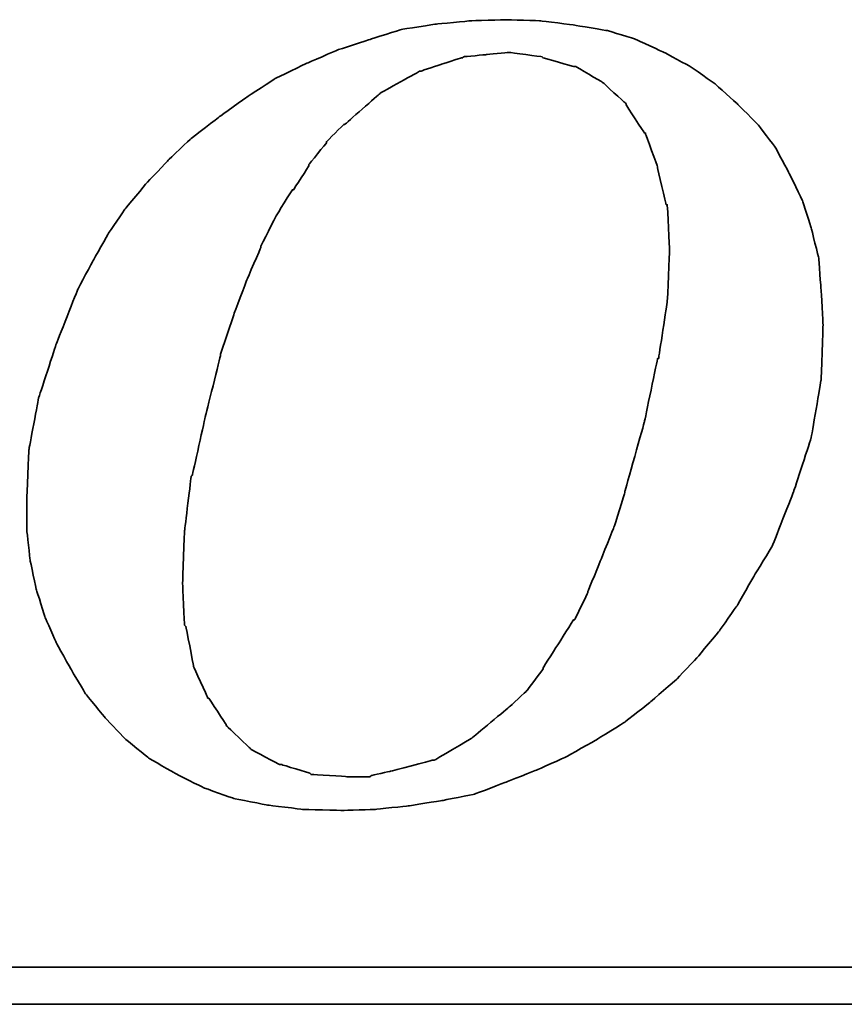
# Model space of a CAD drawing. Header units: millimetres. Extents: x 734 to 1053, y 80 to 189.
# Tile 43 of 51: x 987.66 to 989.65, y 114.87 to 117.25. Entities that reach past the tile are written whole.
import ezdxf

# ---------------------------------------------------------------- set-up
doc = ezdxf.new("R2010")
doc.units = ezdxf.units.MM
doc.header["$LTSCALE"] = 0.15
doc.layers.add('DIM', color=4, linetype='CONTINUOUS')
doc.layers.add('layer 1', color=7, linetype='CONTINUOUS')

# ---------------------------------------------------------------- blocks, each defined once
blk = doc.blocks.new('TBI MOTION logo(完整正式版)')
at = {"layer": 'layer 1', "color": 22, "lineweight": 35}
for points, knots in [([(35.79625, -6.98375), (35.79625, -6.98375), (36.23125, -7.43875), (36.23125, -7.43875), (36.23125, -7.43875), (36.23125, -7.43875), (36.75625, -7.87125), (36.75625, -7.87125), (36.75625, -7.87125), (36.75625, -7.87125), (37.33125, -8.20375), (37.33125, -8.20375), (37.33125, -8.20375), (37.33125, -8.20375), (37.95625, -8.51875), (37.95625, -8.51875), (37.95625, -8.51875), (37.95625, -8.51875), (38.62625, -8.75875), (38.62625, -8.75875), (38.62625, -8.75875), (38.62625, -8.75875), (39.37125, -8.90375), (39.37125, -8.90375), (39.37125, -8.90375), (39.37125, -8.90375), (40.14125, -8.99875), (40.14125, -8.99875), (40.14125, -8.99875), (40.14125, -8.99875), (41.02625, -9.02375), (41.02625, -9.02375), (41.02625, -9.02375), (41.02625, -9.02375), (41.74625, -8.99875), (41.74625, -8.99875), (41.74625, -8.99875), (41.74625, -8.99875), (42.46625, -8.92375), (42.46625, -8.92375), (42.46625, -8.92375), (42.46625, -8.92375), (43.21125, -8.80625), (43.21125, -8.80625), (43.21125, -8.80625), (43.21125, -8.80625), (43.93125, -8.66375), (43.93125, -8.66375), (43.93125, -8.66375), (43.93125, -8.66375), (44.62625, -8.39875), (44.62625, -8.39875), (44.62625, -8.39875), (44.62625, -8.39875), (45.29625, -8.13375), (45.29625, -8.13375), (45.29625, -8.13375), (45.29625, -8.13375), (45.94625, -7.84375), (45.94625, -7.84375), (45.94625, -7.84375), (45.94625, -7.84375), (46.61625, -7.46375), (46.61625, -7.46375), (46.61625, -7.46375), (46.61625, -7.46375), (47.24125, -7.07875), (47.24125, -7.07875), (47.24125, -7.07875), (47.24125, -7.07875), (47.81625, -6.62375), (47.81625, -6.62375), (47.81625, -6.62375), (47.81625, -6.62375), (48.36875, -6.14375), (48.36875, -6.14375), (48.36875, -6.14375), (48.36875, -6.14375), (48.84625, -5.64125), (48.84625, -5.64125), (48.84625, -5.64125), (48.84625, -5.64125), (49.32625, -5.06375), (49.32625, -5.06375), (49.32625, -5.06375), (49.32625, -5.06375), (49.71125, -4.51374), (49.71125, -4.51374), (49.71125, -4.51374), (49.71125, -4.51374), (50.09625, -3.83874), (50.09625, -3.83874), (50.09625, -3.83874), (50.09625, -3.83874), (50.48125, -3.21374), (50.48125, -3.21374), (50.48125, -3.21374), (50.48125, -3.21374), (50.96125, -1.99125), (50.96125, -1.99125), (50.96125, -1.99125), (50.96125, -1.99125), (51.34375, -0.81875), (51.34375, -0.81875), (51.34375, -0.81875), (51.34375, -0.81875), (51.56125, 0.45624), (51.56125, 0.45624), (51.56125, 0.45624), (51.56125, 0.45624), (51.60625, 1.67624), (51.60625, 1.67624), (51.60625, 1.67624), (51.60625, 1.67624), (51.56125, 2.44625), (51.56125, 2.44625), (51.56125, 2.44625), (51.56125, 2.44625), (51.51125, 3.14125), (51.51125, 3.14125), (51.51125, 3.14125), (51.51125, 3.14125), (51.34375, 3.81125), (51.34375, 3.81125), (51.34375, 3.81125), (51.34375, 3.81125), (51.15125, 4.41125), (51.15125, 4.41125), (51.15125, 4.41125), (51.15125, 4.41125), (50.86125, 5.01125), (50.86125, 5.01125), (50.86125, 5.01125), (50.86125, 5.01125), (50.55125, 5.58875), (50.55125, 5.58875), (50.55125, 5.58875), (50.55125, 5.58875), (50.16625, 6.09125), (50.16625, 6.09125), (50.16625, 6.09125), (50.16625, 6.09125), (49.71125, 6.54875), (49.71125, 6.54875), (49.71125, 6.54875), (49.71125, 6.54875), (49.23125, 6.98125), (49.23125, 6.98125), (49.23125, 6.98125), (49.23125, 6.98125), (48.67875, 7.36625), (48.67875, 7.36625), (48.67875, 7.36625), (48.67875, 7.36625), (48.10375, 7.67625), (48.10375, 7.67625), (48.10375, 7.67625), (48.10375, 7.67625), (47.48125, 7.96375), (47.48125, 7.96375), (47.48125, 7.96375), (47.48125, 7.96375), (46.85625, 8.15625), (46.85625, 8.15625), (46.85625, 8.15625), (46.85625, 8.15625), (46.13625, 8.27624), (46.13625, 8.27624), (46.13625, 8.27624), (46.13625, 8.27624), (45.39125, 8.37125), (45.39125, 8.37125), (45.39125, 8.37125), (45.39125, 8.37125), (44.62625, 8.39624), (44.62625, 8.39624), (44.62625, 8.39624), (44.62625, 8.39624), (43.83625, 8.37125), (43.83625, 8.37125), (43.83625, 8.37125), (43.83625, 8.37125), (43.09125, 8.30125), (43.09125, 8.30125), (43.09125, 8.30125), (43.09125, 8.30125), (42.32125, 8.18125), (42.32125, 8.18125), (42.32125, 8.18125), (42.32125, 8.18125), (41.62875, 7.96375), (41.62875, 7.96375), (41.62875, 7.96375), (41.62875, 7.96375), (40.90625, 7.72625), (40.90625, 7.72625), (40.90625, 7.72625), (40.90625, 7.72625), (40.23624, 7.43625), (40.23624, 7.43625), (40.23624, 7.43625), (40.23624, 7.43625), (39.54124, 7.10125), (39.54124, 7.10125), (39.54124, 7.10125), (39.54124, 7.10125), (38.91625, 6.69125), (38.91625, 6.69125), (38.91625, 6.69125), (38.91625, 6.69125), (38.31625, 6.26125), (38.31625, 6.26125), (38.31625, 6.26125), (38.31625, 6.26125), (37.69125, 5.78125), (37.69125, 5.78125), (37.69125, 5.78125), (37.69125, 5.78125), (37.18625, 5.30125), (37.18625, 5.30125), (37.18625, 5.30125), (37.18625, 5.30125), (36.70625, 4.79624), (36.70625, 4.79624), (36.70625, 4.79624), (36.70625, 4.79624), (36.23125, 4.22125), (36.23125, 4.22125), (36.23125, 4.22125), (36.23125, 4.22125), (35.87124, 3.69375), (35.87124, 3.69375), (35.87124, 3.69375), (35.87124, 3.69375), (35.53125, 3.09125), (35.53125, 3.09125), (35.53125, 3.09125), (35.53125, 3.09125), (35.19875, 2.47125), (35.19875, 2.47125), (35.19875, 2.47125), (35.19875, 2.47125), (34.71625, 1.24625), (34.71625, 1.24625), (34.71625, 1.24625), (34.71625, 1.24625), (34.33125, 0.06874), (34.33125, 0.06874), (34.33125, 0.06874), (34.33125, 0.06874), (34.11625, -1.07875), (34.11625, -1.07875), (34.11625, -1.07875), (34.11625, -1.07875), (34.07125, -2.15875), (34.07125, -2.15875), (34.07125, -2.15875), (34.07125, -2.15875), (34.07125, -2.85375), (34.07125, -2.85375), (34.07125, -2.85375), (34.07125, -2.85375), (34.14125, -3.50375), (34.14125, -3.50375), (34.14125, -3.50375), (34.14125, -3.50375), (34.28625, -4.17375), (34.28625, -4.17375), (34.28625, -4.17375), (34.28625, -4.17375), (34.47625, -4.77624), (34.47625, -4.77624), (34.47625, -4.77624), (34.47625, -4.77624), (34.71625, -5.32625), (34.71625, -5.32625), (34.71625, -5.32625), (34.71625, -5.32625), (35.05375, -5.92875), (35.05375, -5.92875), (35.05375, -5.92875), (35.05375, -5.92875), (35.36375, -6.45375), (35.36375, -6.45375), (35.36375, -6.45375), (35.36375, -6.45375), (35.79625, -6.98375), (35.79625, -6.98375)], [0, 0, 0, 0, 0.01388889, 0.01388889, 0.01388889, 0.0138889, 0.02777778, 0.02777778, 0.02777778, 0.02777779, 0.04166667, 0.04166667, 0.04166667, 0.04166668, 0.05555556, 0.05555556, 0.05555556, 0.05555557, 0.06944444, 0.06944444, 0.06944444, 0.06944445, 0.08333333, 0.08333333, 0.08333333, 0.08333334, 0.09722222, 0.09722222, 0.09722222, 0.09722223, 0.11111111, 0.11111111, 0.11111111, 0.11111112, 0.125, 0.125, 0.125, 0.12500001, 0.13888889, 0.13888889, 0.13888889, 0.1388889, 0.15277778, 0.15277778, 0.15277778, 0.15277779, 0.16666667, 0.16666667, 0.16666667, 0.16666668, 0.18055556, 0.18055556, 0.18055556, 0.18055557, 0.19444444, 0.19444444, 0.19444444, 0.19444445, 0.20833333, 0.20833333, 0.20833333, 0.20833334, 0.22222222, 0.22222222, 0.22222222, 0.22222223, 0.23611111, 0.23611111, 0.23611111, 0.23611112, 0.25, 0.25, 0.25, 0.25000001, 0.26388889, 0.26388889, 0.26388889, 0.2638889, 0.27777778, 0.27777778, 0.27777778, 0.27777779, 0.29166667, 0.29166667, 0.29166667, 0.29166668, 0.30555556, 0.30555556, 0.30555556, 0.30555557, 0.31944444, 0.31944444, 0.31944444, 0.31944445, 0.33333333, 0.33333333, 0.33333333, 0.33333334, 0.34722222, 0.34722222, 0.34722222, 0.34722223, 0.36111111, 0.36111111, 0.36111111, 0.36111112, 0.375, 0.375, 0.375, 0.37500001, 0.38888889, 0.38888889, 0.38888889, 0.3888889, 0.40277778, 0.40277778, 0.40277778, 0.40277779, 0.41666667, 0.41666667, 0.41666667, 0.41666668, 0.43055556, 0.43055556, 0.43055556, 0.43055557, 0.44444444, 0.44444444, 0.44444444, 0.44444445, 0.45833333, 0.45833333, 0.45833333, 0.45833334, 0.47222222, 0.47222222, 0.47222222, 0.47222223, 0.48611111, 0.48611111, 0.48611111, 0.48611112, 0.5, 0.5, 0.5, 0.50000001, 0.51388889, 0.51388889, 0.51388889, 0.5138889, 0.52777778, 0.52777778, 0.52777778, 0.52777779, 0.54166667, 0.54166667, 0.54166667, 0.54166668, 0.55555556, 0.55555556, 0.55555556, 0.55555557, 0.56944444, 0.56944444, 0.56944444, 0.56944445, 0.58333333, 0.58333333, 0.58333333, 0.58333334, 0.59722222, 0.59722222, 0.59722222, 0.59722223, 0.61111111, 0.61111111, 0.61111111, 0.61111112, 0.625, 0.625, 0.625, 0.62500001, 0.63888889, 0.63888889, 0.63888889, 0.6388889, 0.65277778, 0.65277778, 0.65277778, 0.65277779, 0.66666667, 0.66666667, 0.66666667, 0.66666668, 0.68055556, 0.68055556, 0.68055556, 0.68055557, 0.69444444, 0.69444444, 0.69444444, 0.69444445, 0.70833333, 0.70833333, 0.70833333, 0.70833334, 0.72222222, 0.72222222, 0.72222222, 0.72222223, 0.73611111, 0.73611111, 0.73611111, 0.73611112, 0.75, 0.75, 0.75, 0.75000001, 0.76388889, 0.76388889, 0.76388889, 0.7638889, 0.77777778, 0.77777778, 0.77777778, 0.77777779, 0.79166667, 0.79166667, 0.79166667, 0.79166668, 0.80555556, 0.80555556, 0.80555556, 0.80555557, 0.81944444, 0.81944444, 0.81944444, 0.81944445, 0.83333333, 0.83333333, 0.83333333, 0.83333334, 0.84722222, 0.84722222, 0.84722222, 0.84722223, 0.86111111, 0.86111111, 0.86111111, 0.86111112, 0.875, 0.875, 0.875, 0.87500001, 0.88888889, 0.88888889, 0.88888889, 0.8888889, 0.90277778, 0.90277778, 0.90277778, 0.90277779, 0.91666667, 0.91666667, 0.91666667, 0.91666668, 0.93055556, 0.93055556, 0.93055556, 0.93055557, 0.94444444, 0.94444444, 0.94444444, 0.94444445, 0.95833333, 0.95833333, 0.95833333, 0.95833334, 0.97222222, 0.97222222, 0.97222222, 0.97222223, 0.98611111, 0.98611111, 0.98611111, 0.98611112, 1, 1, 1, 1]), ([(38.33875, 1.03124), (38.33875, 1.03124), (38.62625, 1.89625), (38.62625, 1.89625), (38.62625, 1.89625), (38.62625, 1.89625), (38.91625, 2.66375), (38.91625, 2.66375), (38.91625, 2.66375), (38.91625, 2.66375), (39.22625, 3.38125), (39.22625, 3.38125), (39.22625, 3.38125), (39.22625, 3.38125), (39.22625, 3.40624), (39.22625, 3.40624), (39.22625, 3.40624), (39.22625, 3.40624), (39.56124, 4.07624), (39.56124, 4.07624), (39.56124, 4.07624), (39.56124, 4.07624), (39.92125, 4.65125), (39.92125, 4.65125), (39.92125, 4.65125), (39.92125, 4.65125), (39.94625, 4.65125), (39.94625, 4.65125), (39.94625, 4.65125), (39.94625, 4.65125), (40.28125, 5.17875), (40.28125, 5.17875), (40.28125, 5.17875), (40.28125, 5.17875), (40.28125, 5.20375), (40.28125, 5.20375), (40.28125, 5.20375), (40.28125, 5.20375), (40.66875, 5.68625), (40.66875, 5.68625), (40.66875, 5.68625), (40.66875, 5.68625), (40.66875, 5.70625), (40.66875, 5.70625), (40.66875, 5.70625), (40.66875, 5.70625), (41.05124, 6.09125), (41.05124, 6.09125), (41.05124, 6.09125), (41.05124, 6.09125), (41.07625, 6.09125), (41.07625, 6.09125), (41.07625, 6.09125), (41.07625, 6.09125), (41.84125, 6.76625), (41.84125, 6.76625), (41.84125, 6.76625), (41.84125, 6.76625), (41.86625, 6.78625), (41.86625, 6.78625), (41.86625, 6.78625), (41.86625, 6.78625), (42.73125, 7.26624), (42.73125, 7.26624), (42.73125, 7.26624), (42.73125, 7.26624), (42.75625, 7.26624), (42.75625, 7.26624), (42.75625, 7.26624), (42.75625, 7.26624), (43.18625, 7.41125), (43.18625, 7.41125), (43.18625, 7.41125), (43.18625, 7.41125), (43.64125, 7.55625), (43.64125, 7.55625), (43.64125, 7.55625), (43.64125, 7.55625), (43.66625, 7.55625), (43.66625, 7.55625), (43.66625, 7.55625), (43.66625, 7.55625), (43.69125, 7.58124), (43.69125, 7.58124), (43.69125, 7.58124), (43.69125, 7.58124), (44.19125, 7.62625), (44.19125, 7.62625), (44.19125, 7.62625), (44.19125, 7.62625), (44.67125, 7.67625), (44.67125, 7.67625), (44.67125, 7.67625), (44.67125, 7.67625), (44.69625, 7.67625), (44.69625, 7.67625), (44.69625, 7.67625), (44.69625, 7.67625), (45.41875, 7.58124), (45.41875, 7.58124), (45.41875, 7.58124), (45.41875, 7.58124), (45.44125, 7.55625), (45.44125, 7.55625), (45.44125, 7.55625), (45.44125, 7.55625), (46.11125, 7.36625), (46.11125, 7.36625), (46.11125, 7.36625), (46.11125, 7.36625), (46.13625, 7.36625), (46.13625, 7.36625), (46.13625, 7.36625), (46.13625, 7.36625), (46.15875, 7.36625), (46.15875, 7.36625), (46.15875, 7.36625), (46.15875, 7.36625), (46.73625, 7.02624), (46.73625, 7.02624), (46.73625, 7.02624), (46.73625, 7.02624), (46.76125, 7.00624), (46.76125, 7.00624), (46.76125, 7.00624), (46.76125, 7.00624), (47.24125, 6.57124), (47.24125, 6.57124), (47.24125, 6.57124), (47.24125, 6.57124), (47.26625, 6.54875), (47.26625, 6.54875), (47.26625, 6.54875), (47.26625, 6.54875), (47.26625, 6.52375), (47.26625, 6.52375), (47.26625, 6.52375), (47.26625, 6.52375), (47.67375, 5.89875), (47.67375, 5.89875), (47.67375, 5.89875), (47.67375, 5.89875), (47.69625, 5.89875), (47.69625, 5.89875), (47.69625, 5.89875), (47.69625, 5.89875), (47.69625, 5.87625), (47.69625, 5.87625), (47.69625, 5.87625), (47.69625, 5.87625), (47.96125, 5.15625), (47.96125, 5.15625), (47.96125, 5.15625), (47.96125, 5.15625), (47.96125, 5.13125), (47.96125, 5.13125), (47.96125, 5.13125), (47.96125, 5.13125), (48.15125, 4.31875), (48.15125, 4.31875), (48.15125, 4.31875), (48.15125, 4.31875), (48.17625, 4.31875), (48.17625, 4.31875), (48.17625, 4.31875), (48.17625, 4.31875), (48.17625, 4.29125), (48.17625, 4.29125), (48.17625, 4.29125), (48.17625, 4.29125), (48.22625, 3.33125), (48.22625, 3.33125), (48.22625, 3.33125), (48.22625, 3.33125), (48.22625, 3.30875), (48.22625, 3.30875), (48.22625, 3.30875), (48.22625, 3.30875), (48.17625, 2.20624), (48.17625, 2.20624), (48.17625, 2.20624), (48.17625, 2.20624), (48.17625, 2.18124), (48.17625, 2.18124), (48.17625, 2.18124), (48.17625, 2.18124), (47.98375, 0.93624), (47.98375, 0.93624), (47.98375, 0.93624), (47.98375, 0.93624), (47.96125, 0.93624), (47.96125, 0.93624), (47.96125, 0.93624), (47.96125, 0.93624), (47.67375, -0.45874), (47.67375, -0.45874), (47.67375, -0.45874), (47.67375, -0.45874), (47.24125, -1.99125), (47.24125, -1.99125), (47.24125, -1.99125), (47.24125, -1.99125), (47.24125, -2.01874), (47.24125, -2.01874), (47.24125, -2.01874), (47.24125, -2.01874), (47.00125, -2.78375), (47.00125, -2.78375), (47.00125, -2.78375), (47.00125, -2.78375), (46.71125, -3.50375), (46.71125, -3.50375), (46.71125, -3.50375), (46.71125, -3.50375), (46.42625, -4.19875), (46.42625, -4.19875), (46.42625, -4.19875), (46.42625, -4.19875), (46.42625, -4.22375), (46.42625, -4.22375), (46.42625, -4.22375), (46.42625, -4.22375), (46.13625, -4.82374), (46.13625, -4.82374), (46.13625, -4.82374), (46.13625, -4.82374), (46.11125, -4.82374), (46.11125, -4.82374), (46.11125, -4.82374), (46.11125, -4.82374), (45.77625, -5.35125), (45.77625, -5.35125), (45.77625, -5.35125), (45.77625, -5.35125), (45.44125, -5.87875), (45.44125, -5.87875), (45.44125, -5.87875), (45.44125, -5.87875), (45.44125, -5.90375), (45.44125, -5.90375), (45.44125, -5.90375), (45.44125, -5.90375), (45.10625, -6.35875), (45.10625, -6.35875), (45.10625, -6.35875), (45.10625, -6.35875), (45.08125, -6.38375), (45.08125, -6.38375), (45.08125, -6.38375), (45.08125, -6.38375), (44.69625, -6.74375), (44.69625, -6.74375), (44.69625, -6.74375), (44.69625, -6.74375), (43.88375, -7.41625), (43.88375, -7.41625), (43.88375, -7.41625), (43.88375, -7.41625), (43.85625, -7.43875), (43.85625, -7.43875), (43.85625, -7.43875), (43.85625, -7.43875), (43.04125, -7.91875), (43.04125, -7.91875), (43.04125, -7.91875), (43.04125, -7.91875), (43.01625, -7.91875), (43.01625, -7.91875), (43.01625, -7.91875), (43.01625, -7.91875), (42.99625, -7.91875), (42.99625, -7.91875), (42.99625, -7.91875), (42.99625, -7.91875), (42.08125, -8.15875), (42.08125, -8.15875), (42.08125, -8.15875), (42.08125, -8.15875), (41.65125, -8.25625), (41.65125, -8.25625), (41.65125, -8.25625), (41.65125, -8.25625), (41.62875, -8.27875), (41.62875, -8.27875), (41.62875, -8.27875), (41.62875, -8.27875), (41.60125, -8.27875), (41.60125, -8.27875), (41.60125, -8.27875), (41.60125, -8.27875), (41.12125, -8.27875), (41.12125, -8.27875), (41.12125, -8.27875), (41.12125, -8.27875), (40.35624, -8.23125), (40.35624, -8.23125), (40.35624, -8.23125), (40.35624, -8.23125), (40.33125, -8.23125), (40.33125, -8.23125), (40.33125, -8.23125), (40.33125, -8.23125), (40.30625, -8.20375), (40.30625, -8.20375), (40.30625, -8.20375), (40.30625, -8.20375), (39.68375, -8.01375), (39.68375, -8.01375), (39.68375, -8.01375), (39.68375, -8.01375), (39.66124, -8.01375), (39.66124, -8.01375), (39.66124, -8.01375), (39.66124, -8.01375), (39.63625, -8.01375), (39.63625, -8.01375), (39.63625, -8.01375), (39.63625, -8.01375), (39.01125, -7.67875), (39.01125, -7.67875), (39.01125, -7.67875), (39.01125, -7.67875), (38.98875, -7.65375), (38.98875, -7.65375), (38.98875, -7.65375), (38.98875, -7.65375), (38.48625, -7.17375), (38.48625, -7.17375), (38.48625, -7.17375), (38.48625, -7.17375), (38.45875, -7.14875), (38.45875, -7.14875), (38.45875, -7.14875), (38.45875, -7.14875), (38.45875, -7.12875), (38.45875, -7.12875), (38.45875, -7.12875), (38.45875, -7.12875), (38.07625, -6.54875), (38.07625, -6.54875), (38.07625, -6.54875), (38.07625, -6.54875), (38.05125, -6.54875), (38.05125, -6.54875), (38.05125, -6.54875), (38.05125, -6.54875), (38.05125, -6.52875), (38.05125, -6.52875), (38.05125, -6.52875), (38.05125, -6.52875), (37.74125, -5.85375), (37.74125, -5.85375), (37.74125, -5.85375), (37.74125, -5.85375), (37.74125, -5.82875), (37.74125, -5.82875), (37.74125, -5.82875), (37.74125, -5.82875), (37.57375, -4.96875), (37.57375, -4.96875), (37.57375, -4.96875), (37.57375, -4.96875), (37.54625, -4.94375), (37.54625, -4.94375), (37.54625, -4.94375), (37.54625, -4.94375), (37.50125, -4.03375), (37.50125, -4.03375), (37.50125, -4.03375), (37.50125, -4.03375), (37.50125, -4.00875), (37.50125, -4.00875), (37.50125, -4.00875), (37.50125, -4.00875), (37.54625, -2.85375), (37.54625, -2.85375), (37.54625, -2.85375), (37.54625, -2.85375), (37.69125, -1.65875), (37.69125, -1.65875), (37.69125, -1.65875), (37.69125, -1.65875), (37.71624, -1.63375), (37.71624, -1.63375), (37.71624, -1.63375), (37.71624, -1.63375), (38.00375, -0.33875), (38.00375, -0.33875), (38.00375, -0.33875), (38.00375, -0.33875), (38.33875, 1.00624), (38.33875, 1.00624), (38.33875, 1.00624), (38.33875, 1.00624), (38.33875, 1.03124), (38.33875, 1.03124)], [0, 0, 0, 0, 0.01010101, 0.01010101, 0.01010101, 0.01010102, 0.02020202, 0.02020202, 0.02020202, 0.02020203, 0.03030303, 0.03030303, 0.03030303, 0.03030304, 0.04040404, 0.04040404, 0.04040404, 0.04040405, 0.05050505, 0.05050505, 0.05050505, 0.05050506, 0.06060606, 0.06060606, 0.06060606, 0.06060607, 0.07070707, 0.07070707, 0.07070707, 0.07070708, 0.08080808, 0.08080808, 0.08080808, 0.08080809, 0.09090909, 0.09090909, 0.09090909, 0.0909091, 0.1010101, 0.1010101, 0.1010101, 0.10101011, 0.11111111, 0.11111111, 0.11111111, 0.11111112, 0.12121212, 0.12121212, 0.12121212, 0.12121213, 0.13131313, 0.13131313, 0.13131313, 0.13131314, 0.14141414, 0.14141414, 0.14141414, 0.14141415, 0.15151515, 0.15151515, 0.15151515, 0.15151516, 0.16161616, 0.16161616, 0.16161616, 0.16161617, 0.17171717, 0.17171717, 0.17171717, 0.17171718, 0.18181818, 0.18181818, 0.18181818, 0.18181819, 0.19191919, 0.19191919, 0.19191919, 0.1919192, 0.2020202, 0.2020202, 0.2020202, 0.20202021, 0.21212121, 0.21212121, 0.21212121, 0.21212122, 0.22222222, 0.22222222, 0.22222222, 0.22222223, 0.23232323, 0.23232323, 0.23232323, 0.23232324, 0.24242424, 0.24242424, 0.24242424, 0.24242425, 0.25252525, 0.25252525, 0.25252525, 0.25252526, 0.26262626, 0.26262626, 0.26262626, 0.26262627, 0.27272727, 0.27272727, 0.27272727, 0.27272728, 0.28282828, 0.28282828, 0.28282828, 0.28282829, 0.29292929, 0.29292929, 0.29292929, 0.2929293, 0.3030303, 0.3030303, 0.3030303, 0.30303031, 0.31313131, 0.31313131, 0.31313131, 0.31313132, 0.32323232, 0.32323232, 0.32323232, 0.32323233, 0.33333333, 0.33333333, 0.33333333, 0.33333334, 0.34343434, 0.34343434, 0.34343434, 0.34343435, 0.35353535, 0.35353535, 0.35353535, 0.35353536, 0.36363636, 0.36363636, 0.36363636, 0.36363637, 0.37373737, 0.37373737, 0.37373737, 0.37373738, 0.38383838, 0.38383838, 0.38383838, 0.38383839, 0.39393939, 0.39393939, 0.39393939, 0.3939394, 0.4040404, 0.4040404, 0.4040404, 0.40404041, 0.41414141, 0.41414141, 0.41414141, 0.41414142, 0.42424242, 0.42424242, 0.42424242, 0.42424243, 0.43434343, 0.43434343, 0.43434343, 0.43434344, 0.44444444, 0.44444444, 0.44444444, 0.44444445, 0.45454545, 0.45454545, 0.45454545, 0.45454546, 0.46464646, 0.46464646, 0.46464646, 0.46464647, 0.47474747, 0.47474747, 0.47474747, 0.47474748, 0.48484848, 0.48484848, 0.48484848, 0.48484849, 0.49494949, 0.49494949, 0.49494949, 0.4949495, 0.50505051, 0.50505051, 0.50505051, 0.50505052, 0.51515152, 0.51515152, 0.51515152, 0.51515153, 0.52525253, 0.52525253, 0.52525253, 0.52525254, 0.53535354, 0.53535354, 0.53535354, 0.53535355, 0.54545455, 0.54545455, 0.54545455, 0.54545456, 0.55555556, 0.55555556, 0.55555556, 0.55555557, 0.56565657, 0.56565657, 0.56565657, 0.56565658, 0.57575758, 0.57575758, 0.57575758, 0.57575759, 0.58585859, 0.58585859, 0.58585859, 0.5858586, 0.5959596, 0.5959596, 0.5959596, 0.59595961, 0.60606061, 0.60606061, 0.60606061, 0.60606062, 0.61616162, 0.61616162, 0.61616162, 0.61616163, 0.62626263, 0.62626263, 0.62626263, 0.62626264, 0.63636364, 0.63636364, 0.63636364, 0.63636365, 0.64646465, 0.64646465, 0.64646465, 0.64646466, 0.65656566, 0.65656566, 0.65656566, 0.65656567, 0.66666667, 0.66666667, 0.66666667, 0.66666668, 0.67676768, 0.67676768, 0.67676768, 0.67676769, 0.68686869, 0.68686869, 0.68686869, 0.6868687, 0.6969697, 0.6969697, 0.6969697, 0.69696971, 0.70707071, 0.70707071, 0.70707071, 0.70707072, 0.71717172, 0.71717172, 0.71717172, 0.71717173, 0.72727273, 0.72727273, 0.72727273, 0.72727274, 0.73737374, 0.73737374, 0.73737374, 0.73737375, 0.74747475, 0.74747475, 0.74747475, 0.74747476, 0.75757576, 0.75757576, 0.75757576, 0.75757577, 0.76767677, 0.76767677, 0.76767677, 0.76767678, 0.77777778, 0.77777778, 0.77777778, 0.77777779, 0.78787879, 0.78787879, 0.78787879, 0.7878788, 0.7979798, 0.7979798, 0.7979798, 0.79797981, 0.80808081, 0.80808081, 0.80808081, 0.80808082, 0.81818182, 0.81818182, 0.81818182, 0.81818183, 0.82828283, 0.82828283, 0.82828283, 0.82828284, 0.83838384, 0.83838384, 0.83838384, 0.83838385, 0.84848485, 0.84848485, 0.84848485, 0.84848486, 0.85858586, 0.85858586, 0.85858586, 0.85858587, 0.86868687, 0.86868687, 0.86868687, 0.86868688, 0.87878788, 0.87878788, 0.87878788, 0.87878789, 0.88888889, 0.88888889, 0.88888889, 0.8888889, 0.8989899, 0.8989899, 0.8989899, 0.89898991, 0.90909091, 0.90909091, 0.90909091, 0.90909092, 0.91919192, 0.91919192, 0.91919192, 0.91919193, 0.92929293, 0.92929293, 0.92929293, 0.92929294, 0.93939394, 0.93939394, 0.93939394, 0.93939395, 0.94949495, 0.94949495, 0.94949495, 0.94949496, 0.95959596, 0.95959596, 0.95959596, 0.95959597, 0.96969697, 0.96969697, 0.96969697, 0.96969698, 0.97979798, 0.97979798, 0.97979798, 0.97979799, 0.98989899, 0.98989899, 0.98989899, 0.989899, 1, 1, 1, 1]), ([(75.90875, -9.47875), (75.90875, -9.47875), (75.90875, -12.28625), (75.90875, -12.28625), (75.90875, -12.28625), (75.90875, -12.28625), (75.90875, -12.47875), (75.90875, -12.47875), (75.90875, -12.47875), (75.90875, -12.47875), (75.71625, -12.47875), (75.71625, -12.47875), (75.71625, -12.47875), (75.71625, -12.47875), (-88.32875, -12.47875), (-88.32875, -12.47875), (-88.32875, -12.47875), (-88.32875, -12.47875), (-88.32875, -13.29375), (-88.32875, -13.29375), (-88.32875, -13.29375), (-88.32875, -13.29375), (82.89125, -13.29375), (82.89125, -13.29375), (82.89125, -13.29375), (82.89125, -13.29375), (75.90875, -9.47875), (75.90875, -9.47875)], [0, 0, 0, 0, 0.14285714, 0.14285714, 0.14285714, 0.14285715, 0.28571429, 0.28571429, 0.28571429, 0.2857143, 0.42857143, 0.42857143, 0.42857143, 0.42857144, 0.57142857, 0.57142857, 0.57142857, 0.57142858, 0.71428571, 0.71428571, 0.71428571, 0.71428572, 0.85714286, 0.85714286, 0.85714286, 0.85714287, 1, 1, 1, 1])]:
    blk.add_open_spline(points, degree=3, knots=knots, dxfattribs=at)

msp = doc.modelspace()

# ---------------------------------------------------------------- block references
at = {"layer": 'DIM', "color": 7, "xscale": 0.1094605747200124, "yscale": 0.1094605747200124, "zscale": 0.1094605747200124}
msp.add_blockref('TBI MOTION logo(完整正式版)', (983.9498, 116.3301), dxfattribs=at)

doc.saveas('drawing.dxf')
